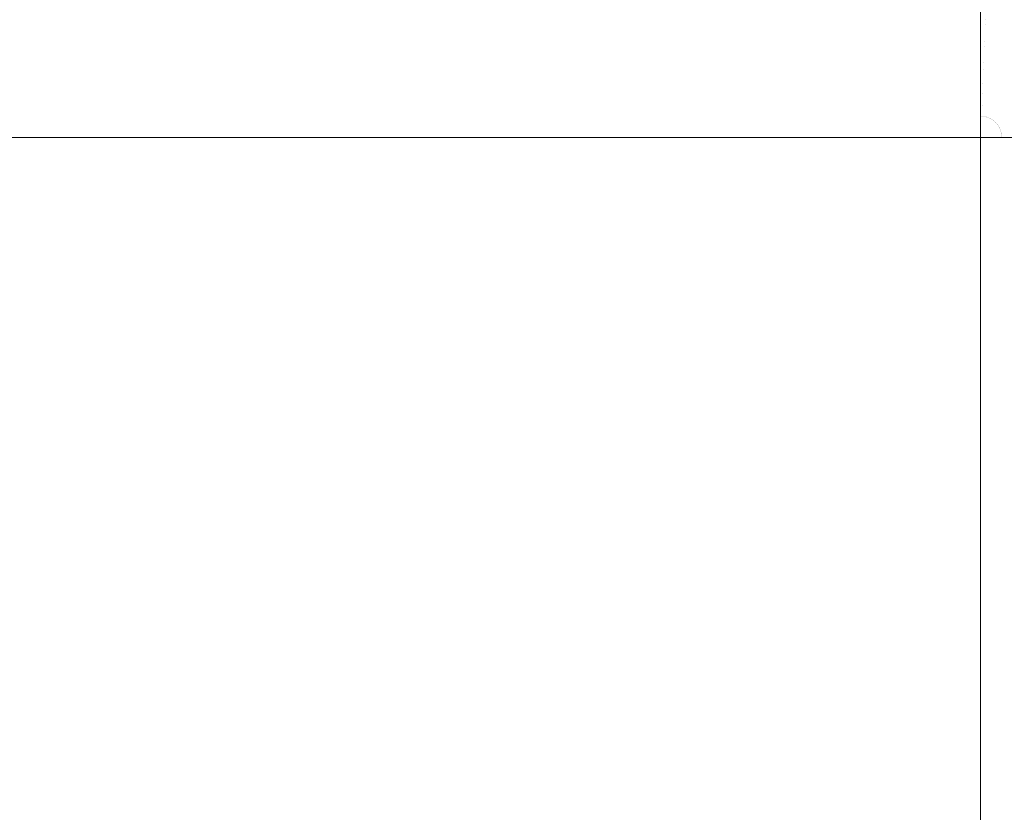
# Model space of a CAD drawing. Header units: centimetres. Extents: x -25.9 to 27.4, y -25.9 to -24.1.
# Tile 186 of 200: x 27.094 to 27.276, y -24.285 to -24.138. Entities that reach past the tile are written whole.
import ezdxf

# ---------------------------------------------------------------- set-up
doc = ezdxf.new("R2010")
doc.units = ezdxf.units.CM
doc.header["$LTSCALE"] = 2.54
doc.layers.add('Lucido design-1', color=7, linetype='Continuous')

# ---------------------------------------------------------------- blocks, each defined once
blk = doc.blocks.new('Gruppo-4-1')
at = {"color": 7, "linetype": 'Continuous', "lineweight": 9}
for points, invisible_edges in [([(27.27256, -24.13431, 707.62407), (27.27239, -24.13821, 707.62312), (27.27144, -24.13819, 707.62312), (27.27144, -24.1348, 707.62394)], 11), ([(27.27256, -24.13431, 707.62407), (27.27368, -24.13438, 707.62407), (27.27334, -24.13827, 707.62312), (27.27239, -24.13821, 707.62312)], 15), ([(27.27368, -24.13438, 707.62407), (27.27479, -24.13451, 707.62407), (27.27429, -24.13838, 707.62312), (27.27334, -24.13827, 707.62312)], 15), ([(-25.82856, -24.13484, 708.41749), (-25.82856, -24.13836, 708.41833), (27.27144, -24.13836, 708.41833), (27.27144, -24.13484, 708.41749)], 10), ([(27.27233, -24.13903, 708.41848), (27.27251, -24.13486, 708.41749), (27.27144, -24.13484, 708.41749), (27.27144, -24.13836, 708.41833)], 11), ([(27.27233, -24.13903, 708.41848), (27.27322, -24.13909, 708.41848), (27.27357, -24.13493, 708.41749), (27.27251, -24.13486, 708.41749)], 15), ([(27.27322, -24.13909, 708.41848), (27.2741, -24.13918, 708.41848), (27.27463, -24.13504, 708.41749), (27.27357, -24.13493, 708.41749)], 15), ([(27.2741, -24.13918, 708.41848), (27.27499, -24.13931, 708.41848), (27.27569, -24.1352, 708.41749), (27.27463, -24.13504, 708.41749)], 15), ([(27.27479, -24.13451, 707.62407), (27.2759, -24.13468, 707.62407), (27.27523, -24.13852, 707.62312), (27.27429, -24.13838, 707.62312)], 15), ([(27.27499, -24.13931, 708.41848), (27.27586, -24.13948, 708.41848), (27.27674, -24.1354, 708.41749), (27.27569, -24.1352, 708.41749)], 15), ([(27.2759, -24.13468, 707.62407), (27.277, -24.1349, 707.62407), (27.27616, -24.13871, 707.62312), (27.27523, -24.13852, 707.62312)], 15), ([(27.27144, -24.13901, 708.41848), (27.27144, -24.13836, 708.41833), (-25.82856, -24.13836, 708.41833), (-25.82856, -24.13901, 708.41848)], 10), ([(-25.82856, -24.13901, 708.41848), (-25.82856, -24.14264, 708.41918), (27.27144, -24.14264, 708.41918), (27.27144, -24.13901, 708.41848)], 10), ([(27.27144, -24.13819, 707.62312), (27.27144, -24.13893, 707.62297), (9.57144, -24.13893, 707.62297), (9.57144, -24.13819, 707.62312)], 10), ([(9.57144, -24.14212, 707.62232), (9.57144, -24.13893, 707.62297), (27.27144, -24.13893, 707.62297), (27.27144, -24.14212, 707.62232)], 10), ([(27.27144, -24.13893, 707.62297), (27.27144, -24.13819, 707.62312), (27.27239, -24.13821, 707.62312)], 10), ([(27.27239, -24.13821, 707.62312), (27.27222, -24.14214, 707.62232), (27.27144, -24.14212, 707.62232), (27.27144, -24.13893, 707.62297)], 11), ([(27.27144, -24.13836, 708.41833), (27.27144, -24.13901, 708.41848), (27.27233, -24.13903, 708.41848)], 10), ([(27.27215, -24.14325, 708.41929), (27.27233, -24.13903, 708.41848), (27.27144, -24.13901, 708.41848), (27.27144, -24.14264, 708.41918)], 11), ([(27.27215, -24.14325, 708.41929), (27.27286, -24.14329, 708.41929), (27.27322, -24.13909, 708.41848), (27.27233, -24.13903, 708.41848)], 15), ([(27.27239, -24.13821, 707.62312), (27.27334, -24.13827, 707.62312), (27.273, -24.14219, 707.62232), (27.27222, -24.14214, 707.62232)], 15), ([(27.27286, -24.14329, 708.41929), (27.27357, -24.14337, 708.41929), (27.2741, -24.13918, 708.41848), (27.27322, -24.13909, 708.41848)], 15), ([(27.27334, -24.13827, 707.62312), (27.27429, -24.13838, 707.62312), (27.27377, -24.14228, 707.62232), (27.273, -24.14219, 707.62232)], 15), ([(27.27357, -24.14337, 708.41929), (27.27427, -24.14347, 708.41929), (27.27499, -24.13931, 708.41848), (27.2741, -24.13918, 708.41848)], 15), ([(27.27429, -24.13838, 707.62312), (27.27523, -24.13852, 707.62312), (27.27454, -24.1424, 707.62232), (27.27377, -24.14228, 707.62232)], 15), ([(27.27427, -24.14347, 708.41929), (27.27497, -24.14361, 708.41929), (27.27586, -24.13948, 708.41848), (27.27499, -24.13931, 708.41848)], 15), ([(27.27523, -24.13852, 707.62312), (27.27616, -24.13871, 707.62312), (27.27531, -24.14255, 707.62232), (27.27454, -24.1424, 707.62232)], 15), ([(27.27497, -24.14361, 708.41929), (27.27566, -24.14377, 708.41929), (27.27673, -24.13969, 708.41848), (27.27586, -24.13948, 708.41848)], 15), ([(27.27616, -24.13871, 707.62312), (27.27708, -24.13893, 707.62312), (27.27607, -24.14273, 707.62232), (27.27531, -24.14255, 707.62232)], 15), ([(27.27566, -24.14377, 708.41929), (27.27635, -24.14397, 708.41929), (27.27758, -24.13993, 708.41848), (27.27673, -24.13969, 708.41848)], 15), ([(27.27144, -24.14323, 708.41929), (27.27144, -24.14264, 708.41918), (-25.82856, -24.14264, 708.41918), (-25.82856, -24.14323, 708.41929)], 10), ([(-25.82856, -24.14323, 708.41929), (-25.82856, -24.14695, 708.41984), (27.27144, -24.14695, 708.41984), (27.27144, -24.14323, 708.41929)], 10), ([(27.27144, -24.14212, 707.62232), (27.27144, -24.1431, 707.62216), (9.57144, -24.1431, 707.62216), (9.57144, -24.14212, 707.62232)], 10), ([(9.57144, -24.14608, 707.62168), (9.57144, -24.1431, 707.62216), (27.27144, -24.1431, 707.62216), (27.27144, -24.14608, 707.62168)], 10), ([(27.27144, -24.1431, 707.62216), (27.27144, -24.14212, 707.62232), (27.27222, -24.14214, 707.62232)], 10), ([(27.27222, -24.14214, 707.62232), (27.27205, -24.14609, 707.62168), (27.27144, -24.14608, 707.62168), (27.27144, -24.1431, 707.62216)], 11), ([(27.27144, -24.14264, 708.41918), (27.27144, -24.14323, 708.41929), (27.27215, -24.14325, 708.41929)], 10), ([(27.27197, -24.1475, 708.41992), (27.27215, -24.14325, 708.41929), (27.27144, -24.14323, 708.41929), (27.27144, -24.14695, 708.41984)], 11), ([(27.27197, -24.1475, 708.41992), (27.2725, -24.14754, 708.41992), (27.27286, -24.14329, 708.41929), (27.27215, -24.14325, 708.41929)], 15), ([(27.27222, -24.14214, 707.62232), (27.273, -24.14219, 707.62232), (27.27265, -24.14613, 707.62168), (27.27205, -24.14609, 707.62168)], 15), ([(27.2725, -24.14754, 708.41992), (27.27303, -24.14759, 708.41992), (27.27357, -24.14337, 708.41929), (27.27286, -24.14329, 708.41929)], 15), ([(27.273, -24.14219, 707.62232), (27.27377, -24.14228, 707.62232), (27.27326, -24.1462, 707.62168), (27.27265, -24.14613, 707.62168)], 15), ([(27.27303, -24.14759, 708.41992), (27.27355, -24.14767, 708.41992), (27.27427, -24.14347, 708.41929), (27.27357, -24.14337, 708.41929)], 15), ([(27.27377, -24.14228, 707.62232), (27.27454, -24.1424, 707.62232), (27.27386, -24.14629, 707.62168), (27.27326, -24.1462, 707.62168)], 15), ([(27.27355, -24.14767, 708.41992), (27.27407, -24.14777, 708.41992), (27.27497, -24.14361, 708.41929), (27.27427, -24.14347, 708.41929)], 15), ([(27.27454, -24.1424, 707.62232), (27.27531, -24.14255, 707.62232), (27.27445, -24.14641, 707.62168), (27.27386, -24.14629, 707.62168)], 15), ([(27.27531, -24.14255, 707.62232), (27.27607, -24.14273, 707.62232), (27.27504, -24.14655, 707.62168), (27.27445, -24.14641, 707.62168)], 15), ([(27.27607, -24.14273, 707.62232), (27.27681, -24.14295, 707.62232), (27.27562, -24.14672, 707.62168), (27.27504, -24.14655, 707.62168)], 15), ([(27.27681, -24.14295, 707.62232), (27.27755, -24.1432, 707.62232), (27.2762, -24.14692, 707.62168), (27.27562, -24.14672, 707.62168)], 15), ([(27.27407, -24.14777, 708.41992), (27.27459, -24.14789, 708.41992), (27.27566, -24.14377, 708.41929), (27.27497, -24.14361, 708.41929)], 15), ([(27.27459, -24.14789, 708.41992), (27.2751, -24.14804, 708.41992), (27.27635, -24.14397, 708.41929), (27.27566, -24.14377, 708.41929)], 15), ([(27.2751, -24.14804, 708.41992), (27.27561, -24.14821, 708.41992), (27.27702, -24.14419, 708.41929), (27.27635, -24.14397, 708.41929)], 15), ([(27.27561, -24.14821, 708.41992), (27.2761, -24.14839, 708.41992), (27.27769, -24.14444, 708.41929), (27.27702, -24.14419, 708.41929)], 15), ([(27.27144, -24.14749, 708.41992), (27.27144, -24.14695, 708.41984), (-25.82856, -24.14695, 708.41984), (-25.82856, -24.14749, 708.41992)], 10), ([(27.27144, -24.14608, 707.62168), (27.27144, -24.1473, 707.62154), (9.57144, -24.1473, 707.62154), (9.57144, -24.14608, 707.62168)], 10), ([(27.27144, -24.1473, 707.62154), (27.27144, -24.14608, 707.62168), (27.27205, -24.14609, 707.62168)], 10), ([(27.27205, -24.14609, 707.62168), (27.27187, -24.15006, 707.6212), (27.27144, -24.15005, 707.6212), (27.27144, -24.1473, 707.62154)], 11), ([(27.27144, -24.14695, 708.41984), (27.27144, -24.14749, 708.41992), (27.27197, -24.1475, 708.41992)], 10), ([(27.27205, -24.14609, 707.62168), (27.27265, -24.14613, 707.62168), (27.27231, -24.15009, 707.6212), (27.27187, -24.15006, 707.6212)], 15), ([(27.27265, -24.14613, 707.62168), (27.27326, -24.1462, 707.62168), (27.27274, -24.15014, 707.6212), (27.27231, -24.15009, 707.6212)], 15), ([(27.27326, -24.1462, 707.62168), (27.27386, -24.14629, 707.62168), (27.27317, -24.15021, 707.6212), (27.27274, -24.15014, 707.6212)], 15), ([(27.27386, -24.14629, 707.62168), (27.27445, -24.14641, 707.62168), (27.27359, -24.15029, 707.6212), (27.27317, -24.15021, 707.6212)], 15), ([(27.27445, -24.14641, 707.62168), (27.27504, -24.14655, 707.62168), (27.27401, -24.15039, 707.6212), (27.27359, -24.15029, 707.6212)], 15), ([(27.27504, -24.14655, 707.62168), (27.27562, -24.14672, 707.62168), (27.27443, -24.15052, 707.6212), (27.27401, -24.15039, 707.6212)], 15), ([(27.27562, -24.14672, 707.62168), (27.2762, -24.14692, 707.62168), (27.27484, -24.15065, 707.6212), (27.27443, -24.15052, 707.6212)], 15), ([(27.2762, -24.14692, 707.62168), (27.27677, -24.14714, 707.62168), (27.27524, -24.15081, 707.6212), (27.27484, -24.15065, 707.6212)], 15), ([(27.27677, -24.14714, 707.62168), (27.27732, -24.14738, 707.62168), (27.27564, -24.15099, 707.6212), (27.27524, -24.15081, 707.6212)], 15), ([(-25.82856, -24.14749, 708.41992), (-25.82856, -24.15129, 708.42032), (27.27144, -24.15129, 708.42032), (27.27144, -24.14749, 708.41992)], 10), ([(9.57144, -24.15005, 707.6212), (9.57144, -24.1473, 707.62154), (27.27144, -24.1473, 707.62154), (27.27144, -24.15005, 707.6212)], 10), ([(27.27179, -24.15179, 708.42037), (27.27197, -24.1475, 708.41992), (27.27144, -24.14749, 708.41992), (27.27144, -24.15129, 708.42032)], 11), ([(27.27179, -24.15179, 708.42037), (27.27214, -24.15181, 708.42037), (27.2725, -24.14754, 708.41992), (27.27197, -24.1475, 708.41992)], 15), ([(27.27214, -24.15181, 708.42037), (27.27248, -24.15185, 708.42037), (27.27303, -24.14759, 708.41992), (27.2725, -24.14754, 708.41992)], 15), ([(27.27248, -24.15185, 708.42037), (27.27283, -24.1519, 708.42037), (27.27355, -24.14767, 708.41992), (27.27303, -24.14759, 708.41992)], 15), ([(27.27283, -24.1519, 708.42037), (27.27317, -24.15197, 708.42037), (27.27407, -24.14777, 708.41992), (27.27355, -24.14767, 708.41992)], 15), ([(27.27317, -24.15197, 708.42037), (27.27351, -24.15205, 708.42037), (27.27459, -24.14789, 708.41992), (27.27407, -24.14777, 708.41992)], 15), ([(27.27351, -24.15205, 708.42037), (27.27385, -24.15214, 708.42037), (27.2751, -24.14804, 708.41992), (27.27459, -24.14789, 708.41992)], 15), ([(27.27385, -24.15214, 708.42037), (27.27418, -24.15225, 708.42037), (27.27561, -24.14821, 708.41992), (27.2751, -24.14804, 708.41992)], 15), ([(27.27418, -24.15225, 708.42037), (27.2745, -24.15237, 708.42037), (27.2761, -24.14839, 708.41992), (27.27561, -24.14821, 708.41992)], 15), ([(27.2745, -24.15237, 708.42037), (27.27482, -24.15251, 708.42037), (27.27659, -24.1486, 708.41992), (27.2761, -24.14839, 708.41992)], 15), ([(27.27482, -24.15251, 708.42037), (27.27514, -24.15266, 708.42037), (27.27707, -24.14883, 708.41992), (27.27659, -24.1486, 708.41992)], 15), ([(27.27514, -24.15266, 708.42037), (27.27545, -24.15282, 708.42037), (27.27754, -24.14908, 708.41992), (27.27707, -24.14883, 708.41992)], 15), ([(27.27732, -24.14738, 707.62168), (27.27787, -24.14765, 707.62168), (27.27603, -24.15118, 707.6212), (27.27564, -24.15099, 707.6212)], 15), ([(27.27144, -24.15005, 707.6212), (27.27144, -24.15152, 707.62109), (9.57144, -24.15152, 707.62109), (9.57144, -24.15005, 707.6212)], 10), ([(27.27144, -24.15152, 707.62109), (27.27144, -24.15005, 707.6212), (27.27187, -24.15006, 707.6212)], 10), ([(27.27187, -24.15006, 707.6212), (27.2717, -24.15405, 707.62089), (27.27144, -24.15404, 707.62089), (27.27144, -24.15152, 707.62109)], 11), ([(27.27187, -24.15006, 707.6212), (27.27231, -24.15009, 707.6212), (27.27196, -24.15406, 707.62089), (27.2717, -24.15405, 707.62089)], 15), ([(27.27231, -24.15009, 707.6212), (27.27274, -24.15014, 707.6212), (27.27222, -24.15409, 707.62089), (27.27196, -24.15406, 707.62089)], 15), ([(27.27274, -24.15014, 707.6212), (27.27317, -24.15021, 707.6212), (27.27247, -24.15413, 707.62089), (27.27222, -24.15409, 707.62089)], 15), ([(27.27317, -24.15021, 707.6212), (27.27359, -24.15029, 707.6212), (27.27273, -24.15418, 707.62089), (27.27247, -24.15413, 707.62089)], 15), ([(27.27359, -24.15029, 707.6212), (27.27401, -24.15039, 707.6212), (27.27298, -24.15424, 707.62089), (27.27273, -24.15418, 707.62089)], 15), ([(27.27401, -24.15039, 707.6212), (27.27443, -24.15052, 707.6212), (27.27323, -24.15432, 707.62089), (27.27298, -24.15424, 707.62089)], 15), ([(27.27443, -24.15052, 707.6212), (27.27484, -24.15065, 707.6212), (27.27348, -24.1544, 707.62089), (27.27323, -24.15432, 707.62089)], 15), ([(27.27484, -24.15065, 707.6212), (27.27524, -24.15081, 707.6212), (27.27372, -24.15449, 707.62089), (27.27348, -24.1544, 707.62089)], 15), ([(27.27524, -24.15081, 707.6212), (27.27564, -24.15099, 707.6212), (27.27396, -24.1546, 707.62089), (27.27372, -24.15449, 707.62089)], 15), ([(27.27545, -24.15282, 708.42037), (27.27575, -24.153, 708.42037), (27.278, -24.14935, 708.41992), (27.27754, -24.14908, 708.41992)], 15), ([(27.27575, -24.153, 708.42037), (27.27604, -24.15319, 708.42037), (27.27844, -24.14964, 708.41992), (27.278, -24.14935, 708.41992)], 15), ([(27.27144, -24.15178, 708.42037), (27.27144, -24.15129, 708.42032), (-25.82856, -24.15129, 708.42032), (-25.82856, -24.15178, 708.42037)], 10), ([(-25.82856, -24.15178, 708.42037), (-25.82856, -24.15564, 708.4206), (27.27144, -24.15564, 708.4206), (27.27144, -24.15178, 708.42037)], 10), ([(9.57144, -24.15404, 707.62089), (9.57144, -24.15152, 707.62109), (27.27144, -24.15152, 707.62109), (27.27144, -24.15404, 707.62089)], 10), ([(27.27144, -24.15129, 708.42032), (27.27144, -24.15178, 708.42037), (27.27179, -24.15179, 708.42037)], 10), ([(27.2716, -24.15609, 708.42063), (27.27179, -24.15179, 708.42037), (27.27144, -24.15178, 708.42037), (27.27144, -24.15564, 708.4206)], 11), ([(27.2716, -24.15609, 708.42063), (27.27177, -24.1561, 708.42063), (27.27214, -24.15181, 708.42037), (27.27179, -24.15179, 708.42037)], 15), ([(27.27177, -24.1561, 708.42063), (27.27194, -24.15612, 708.42063), (27.27248, -24.15185, 708.42037), (27.27214, -24.15181, 708.42037)], 15), ([(27.27194, -24.15612, 708.42063), (27.2721, -24.15614, 708.42063), (27.27283, -24.1519, 708.42037), (27.27248, -24.15185, 708.42037)], 15), ([(27.2721, -24.15614, 708.42063), (27.27226, -24.15617, 708.42063), (27.27317, -24.15197, 708.42037), (27.27283, -24.1519, 708.42037)], 15), ([(27.27226, -24.15617, 708.42063), (27.27243, -24.15621, 708.42063), (27.27351, -24.15205, 708.42037), (27.27317, -24.15197, 708.42037)], 15), ([(27.27243, -24.15621, 708.42063), (27.27259, -24.15626, 708.42063), (27.27385, -24.15214, 708.42037), (27.27351, -24.15205, 708.42037)], 15), ([(27.27259, -24.15626, 708.42063), (27.27274, -24.15631, 708.42063), (27.27418, -24.15225, 708.42037), (27.27385, -24.15214, 708.42037)], 15), ([(27.27274, -24.15631, 708.42063), (27.2729, -24.15637, 708.42063), (27.2745, -24.15237, 708.42037), (27.27418, -24.15225, 708.42037)], 15), ([(27.2729, -24.15637, 708.42063), (27.27305, -24.15643, 708.42063), (27.27482, -24.15251, 708.42037), (27.2745, -24.15237, 708.42037)], 15), ([(27.27305, -24.15643, 708.42063), (27.2732, -24.1565, 708.42063), (27.27514, -24.15266, 708.42037), (27.27482, -24.15251, 708.42037)], 15), ([(27.27564, -24.15099, 707.6212), (27.27603, -24.15118, 707.6212), (27.27419, -24.15471, 707.62089), (27.27396, -24.1546, 707.62089)], 15), ([(27.27603, -24.15118, 707.6212), (27.27641, -24.15139, 707.6212), (27.27442, -24.15484, 707.62089), (27.27419, -24.15471, 707.62089)], 15), ([(27.27641, -24.15139, 707.6212), (27.27678, -24.15161, 707.6212), (27.27464, -24.15497, 707.62089), (27.27442, -24.15484, 707.62089)], 15), ([(27.27678, -24.15161, 707.6212), (27.27714, -24.15185, 707.6212), (27.27486, -24.15512, 707.62089), (27.27464, -24.15497, 707.62089)], 15), ([(27.27714, -24.15185, 707.6212), (27.27749, -24.15211, 707.6212), (27.27507, -24.15527, 707.62089), (27.27486, -24.15512, 707.62089)], 15), ([(27.27749, -24.15211, 707.6212), (27.27783, -24.15238, 707.6212), (27.27527, -24.15543, 707.62089), (27.27507, -24.15527, 707.62089)], 15), ([(27.27783, -24.15238, 707.6212), (27.27816, -24.15267, 707.6212), (27.27547, -24.15561, 707.62089), (27.27527, -24.15543, 707.62089)], 15), ([(27.27144, -24.15404, 707.62089), (27.27144, -24.15576, 707.62082), (9.57144, -24.15576, 707.62082), (9.57144, -24.15404, 707.62089)], 10), ([(27.27144, -24.15576, 707.62082), (27.27144, -24.15404, 707.62089), (27.2717, -24.15405, 707.62089)], 10), ([(27.2717, -24.15405, 707.62089), (27.27152, -24.15803, 707.62073), (27.27144, -24.15803, 707.62073), (27.27144, -24.15576, 707.62082)], 11), ([(27.2717, -24.15405, 707.62089), (27.27196, -24.15406, 707.62089), (27.27161, -24.15804, 707.62073), (27.27152, -24.15803, 707.62073)], 15), ([(27.27196, -24.15406, 707.62089), (27.27222, -24.15409, 707.62089), (27.2717, -24.15804, 707.62073), (27.27161, -24.15804, 707.62073)], 15), ([(27.27222, -24.15409, 707.62089), (27.27247, -24.15413, 707.62089), (27.27178, -24.15806, 707.62073), (27.2717, -24.15804, 707.62073)], 15), ([(27.27247, -24.15413, 707.62089), (27.27273, -24.15418, 707.62089), (27.27187, -24.15807, 707.62073), (27.27178, -24.15806, 707.62073)], 15), ([(27.27273, -24.15418, 707.62089), (27.27298, -24.15424, 707.62089), (27.27195, -24.1581, 707.62073), (27.27187, -24.15807, 707.62073)], 15), ([(27.27298, -24.15424, 707.62089), (27.27323, -24.15432, 707.62089), (27.27203, -24.15812, 707.62073), (27.27195, -24.1581, 707.62073)], 15), ([(27.27323, -24.15432, 707.62089), (27.27348, -24.1544, 707.62089), (27.27211, -24.15815, 707.62073), (27.27203, -24.15812, 707.62073)], 15), ([(27.27348, -24.1544, 707.62089), (27.27372, -24.15449, 707.62089), (27.27219, -24.15818, 707.62073), (27.27211, -24.15815, 707.62073)], 15), ([(27.2732, -24.1565, 708.42063), (27.27335, -24.15658, 708.42063), (27.27545, -24.15282, 708.42037), (27.27514, -24.15266, 708.42037)], 15), ([(27.27335, -24.15658, 708.42063), (27.27349, -24.15667, 708.42063), (27.27575, -24.153, 708.42037), (27.27545, -24.15282, 708.42037)], 15), ([(27.27349, -24.15667, 708.42063), (27.27363, -24.15676, 708.42063), (27.27604, -24.15319, 708.42037), (27.27575, -24.153, 708.42037)], 15), ([(27.27363, -24.15676, 708.42063), (27.27377, -24.15685, 708.42063), (27.27633, -24.15339, 708.42037), (27.27604, -24.15319, 708.42037)], 15), ([(27.27377, -24.15685, 708.42063), (27.2739, -24.15695, 708.42063), (27.2766, -24.1536, 708.42037), (27.27633, -24.15339, 708.42037)], 15), ([(27.2739, -24.15695, 708.42063), (27.27403, -24.15706, 708.42063), (27.27687, -24.15383, 708.42037), (27.2766, -24.1536, 708.42037)], 15), ([(27.27403, -24.15706, 708.42063), (27.27415, -24.15717, 708.42063), (27.27713, -24.15407, 708.42037), (27.27687, -24.15383, 708.42037)], 15), ([(27.27415, -24.15717, 708.42063), (27.27427, -24.15729, 708.42063), (27.27737, -24.15431, 708.42037), (27.27713, -24.15407, 708.42037)], 15), ([(27.27427, -24.15729, 708.42063), (27.27438, -24.15741, 708.42063), (27.27761, -24.15457, 708.42037), (27.27737, -24.15431, 708.42037)], 15), ([(27.27816, -24.15267, 707.6212), (27.27847, -24.15297, 707.6212), (27.27565, -24.15579, 707.62089), (27.27547, -24.15561, 707.62089)], 15), ([(27.27847, -24.15297, 707.6212), (27.27877, -24.15328, 707.6212), (27.27583, -24.15597, 707.62089), (27.27565, -24.15579, 707.62089)], 15), ([(27.27144, -24.15608, 708.42063), (27.27144, -24.15564, 708.4206), (-25.82856, -24.15564, 708.4206), (-25.82856, -24.15608, 708.42063)], 10), ([(-25.82856, -24.15608, 708.42063), (-25.82856, -24.16, 708.42071), (27.27144, -24.16, 708.42071), (27.27144, -24.15608, 708.42063)], 8), ([(9.57144, -24.15803, 707.62073), (9.57144, -24.15576, 707.62082), (27.27144, -24.15576, 707.62082), (27.27144, -24.15803, 707.62073)], 10), ([(27.27144, -24.15564, 708.4206), (27.27144, -24.15608, 708.42063), (27.2716, -24.15609, 708.42063)], 10), ([(27.27144, -24.16, 708.42071), (27.2716, -24.15609, 708.42063), (27.27144, -24.15608, 708.42063)], 3), ([(27.27144, -24.16, 708.42071), (27.27177, -24.1561, 708.42063), (27.2716, -24.15609, 708.42063)], 11), ([(27.27144, -24.16, 708.42071), (27.27194, -24.15612, 708.42063), (27.27177, -24.1561, 708.42063)], 11), ([(27.27144, -24.16, 708.42071), (27.2721, -24.15614, 708.42063), (27.27194, -24.15612, 708.42063)], 11), ([(27.27144, -24.16, 708.42071), (27.27226, -24.15617, 708.42063), (27.2721, -24.15614, 708.42063)], 11), ([(27.27144, -24.16, 708.42071), (27.27243, -24.15621, 708.42063), (27.27226, -24.15617, 708.42063)], 11), ([(27.27144, -24.16, 708.42071), (27.27259, -24.15626, 708.42063), (27.27243, -24.15621, 708.42063)], 11), ([(27.27144, -24.16, 708.42071), (27.27274, -24.15631, 708.42063), (27.27259, -24.15626, 708.42063)], 11), ([(27.27372, -24.15449, 707.62089), (27.27396, -24.1546, 707.62089), (27.27227, -24.15821, 707.62073), (27.27219, -24.15818, 707.62073)], 15), ([(27.27396, -24.1546, 707.62089), (27.27419, -24.15471, 707.62089), (27.27235, -24.15825, 707.62073), (27.27227, -24.15821, 707.62073)], 15), ([(27.27419, -24.15471, 707.62089), (27.27442, -24.15484, 707.62089), (27.27242, -24.15829, 707.62073), (27.27235, -24.15825, 707.62073)], 15), ([(27.27442, -24.15484, 707.62089), (27.27464, -24.15497, 707.62089), (27.2725, -24.15834, 707.62073), (27.27242, -24.15829, 707.62073)], 15), ([(27.27464, -24.15497, 707.62089), (27.27486, -24.15512, 707.62089), (27.27257, -24.15838, 707.62073), (27.2725, -24.15834, 707.62073)], 15), ([(27.27486, -24.15512, 707.62089), (27.27507, -24.15527, 707.62089), (27.27264, -24.15844, 707.62073), (27.27257, -24.15838, 707.62073)], 15), ([(27.27507, -24.15527, 707.62089), (27.27527, -24.15543, 707.62089), (27.27271, -24.15849, 707.62073), (27.27264, -24.15844, 707.62073)], 15), ([(27.27527, -24.15543, 707.62089), (27.27547, -24.15561, 707.62089), (27.27277, -24.15855, 707.62073), (27.27271, -24.15849, 707.62073)], 15), ([(27.27547, -24.15561, 707.62089), (27.27565, -24.15579, 707.62089), (27.27283, -24.15861, 707.62073), (27.27277, -24.15855, 707.62073)], 15), ([(27.27565, -24.15579, 707.62089), (27.27583, -24.15597, 707.62089), (27.27289, -24.15867, 707.62073), (27.27283, -24.15861, 707.62073)], 15), ([(27.27583, -24.15597, 707.62089), (27.276, -24.15617, 707.62089), (27.27295, -24.15873, 707.62073), (27.27289, -24.15867, 707.62073)], 15), ([(27.276, -24.15617, 707.62089), (27.27617, -24.15637, 707.62089), (27.273, -24.1588, 707.62073), (27.27295, -24.15873, 707.62073)], 15), ([(27.27438, -24.15741, 708.42063), (27.27449, -24.15754, 708.42063), (27.27783, -24.15484, 708.42037), (27.27761, -24.15457, 708.42037)], 15), ([(27.27449, -24.15754, 708.42063), (27.27459, -24.15767, 708.42063), (27.27805, -24.15511, 708.42037), (27.27783, -24.15484, 708.42037)], 15), ([(27.27459, -24.15767, 708.42063), (27.27468, -24.15781, 708.42063), (27.27825, -24.1554, 708.42037), (27.27805, -24.15511, 708.42037)], 15), ([(27.27468, -24.15781, 708.42063), (27.27477, -24.15795, 708.42063), (27.27844, -24.15569, 708.42037), (27.27825, -24.1554, 708.42037)], 15), ([(27.27477, -24.15795, 708.42063), (27.27486, -24.15809, 708.42063), (27.27861, -24.15599, 708.42037), (27.27844, -24.15569, 708.42037)], 15), ([(27.27486, -24.15809, 708.42063), (27.27494, -24.15824, 708.42063), (27.27878, -24.1563, 708.42037), (27.27861, -24.15599, 708.42037)], 15), ([(27.27144, -24.15803, 707.62073), (27.27144, -24.16, 707.62071), (9.57144, -24.16, 707.62071), (9.57144, -24.15803, 707.62073)], 8), ([(27.27144, -24.16, 708.42071), (27.2729, -24.15637, 708.42063), (27.27274, -24.15631, 708.42063)], 11), ([(27.27144, -24.16, 708.42071), (27.27305, -24.15643, 708.42063), (27.2729, -24.15637, 708.42063)], 11), ([(27.27144, -24.16, 708.42071), (27.2732, -24.1565, 708.42063), (27.27305, -24.15643, 708.42063)], 11), ([(27.27144, -24.16, 708.42071), (27.27335, -24.15658, 708.42063), (27.2732, -24.1565, 708.42063)], 11), ([(27.27144, -24.16, 708.42071), (27.27349, -24.15667, 708.42063), (27.27335, -24.15658, 708.42063)], 11), ([(27.27144, -24.16, 708.42071), (27.27363, -24.15676, 708.42063), (27.27349, -24.15667, 708.42063)], 11), ([(27.27144, -24.16, 708.42071), (27.27377, -24.15685, 708.42063), (27.27363, -24.15676, 708.42063)], 11), ([(27.27144, -24.16, 708.42071), (27.2739, -24.15695, 708.42063), (27.27377, -24.15685, 708.42063)], 11), ([(27.27144, -24.16, 708.42071), (27.27403, -24.15706, 708.42063), (27.2739, -24.15695, 708.42063)], 11), ([(27.27144, -24.16, 708.42071), (27.27415, -24.15717, 708.42063), (27.27403, -24.15706, 708.42063)], 11), ([(27.27144, -24.16, 708.42071), (27.27427, -24.15729, 708.42063), (27.27415, -24.15717, 708.42063)], 11), ([(27.27144, -24.16, 708.42071), (27.27438, -24.15741, 708.42063), (27.27427, -24.15729, 708.42063)], 11), ([(27.27144, -24.16, 708.42071), (27.27449, -24.15754, 708.42063), (27.27438, -24.15741, 708.42063)], 11), ([(27.27144, -24.16, 708.42071), (27.27459, -24.15767, 708.42063), (27.27449, -24.15754, 708.42063)], 11), ([(27.27144, -24.16, 708.42071), (27.27468, -24.15781, 708.42063), (27.27459, -24.15767, 708.42063)], 11), ([(27.27144, -24.16, 708.42071), (27.27477, -24.15795, 708.42063), (27.27468, -24.15781, 708.42063)], 11), ([(27.27144, -24.16, 708.42071), (27.27486, -24.15809, 708.42063), (27.27477, -24.15795, 708.42063)], 11), ([(27.27144, -24.15803, 707.62073), (27.27152, -24.15803, 707.62073), (27.27144, -24.16, 707.62071)], 3), ([(27.27152, -24.15803, 707.62073), (27.27161, -24.15804, 707.62073), (27.27144, -24.16, 707.62071)], 11), ([(27.27161, -24.15804, 707.62073), (27.2717, -24.15804, 707.62073), (27.27144, -24.16, 707.62071)], 11), ([(27.2717, -24.15804, 707.62073), (27.27178, -24.15806, 707.62073), (27.27144, -24.16, 707.62071)], 11), ([(27.27178, -24.15806, 707.62073), (27.27187, -24.15807, 707.62073), (27.27144, -24.16, 707.62071)], 11), ([(27.27187, -24.15807, 707.62073), (27.27195, -24.1581, 707.62073), (27.27144, -24.16, 707.62071)], 11), ([(27.27144, -24.16, 708.42071), (27.27494, -24.15824, 708.42063), (27.27486, -24.15809, 708.42063)], 11), ([(27.27195, -24.1581, 707.62073), (27.27203, -24.15812, 707.62073), (27.27144, -24.16, 707.62071)], 11), ([(27.27617, -24.15637, 707.62089), (27.27632, -24.15658, 707.62089), (27.27305, -24.15887, 707.62073), (27.273, -24.1588, 707.62073)], 15), ([(27.27632, -24.15658, 707.62089), (27.27647, -24.1568, 707.62089), (27.2731, -24.15894, 707.62073), (27.27305, -24.15887, 707.62073)], 15), ([(27.27647, -24.1568, 707.62089), (27.2766, -24.15702, 707.62089), (27.27315, -24.15901, 707.62073), (27.2731, -24.15894, 707.62073)], 15), ([(27.2766, -24.15702, 707.62089), (27.27673, -24.15725, 707.62089), (27.27319, -24.15909, 707.62073), (27.27315, -24.15901, 707.62073)], 15), ([(27.27673, -24.15725, 707.62089), (27.27684, -24.15748, 707.62089), (27.27323, -24.15917, 707.62073), (27.27319, -24.15909, 707.62073)], 15), ([(27.27684, -24.15748, 707.62089), (27.27695, -24.15772, 707.62089), (27.27326, -24.15925, 707.62073), (27.27323, -24.15917, 707.62073)], 15), ([(27.27695, -24.15772, 707.62089), (27.27704, -24.15796, 707.62089), (27.27329, -24.15933, 707.62073), (27.27326, -24.15925, 707.62073)], 15), ([(27.27704, -24.15796, 707.62089), (27.27712, -24.15821, 707.62089), (27.27332, -24.15941, 707.62073), (27.27329, -24.15933, 707.62073)], 15), ([(27.27494, -24.15824, 708.42063), (27.27501, -24.15839, 708.42063), (27.27893, -24.15661, 708.42037), (27.27878, -24.1563, 708.42037)], 15), ([(27.27501, -24.15839, 708.42063), (27.27507, -24.15854, 708.42063), (27.27907, -24.15694, 708.42037), (27.27893, -24.15661, 708.42037)], 15), ([(27.27507, -24.15854, 708.42063), (27.27513, -24.1587, 708.42063), (27.27919, -24.15726, 708.42037), (27.27907, -24.15694, 708.42037)], 15), ([(27.27513, -24.1587, 708.42063), (27.27518, -24.15885, 708.42063), (27.2793, -24.15759, 708.42037), (27.27919, -24.15726, 708.42037)], 15), ([(27.27518, -24.15885, 708.42063), (27.27523, -24.15901, 708.42063), (27.27939, -24.15793, 708.42037), (27.2793, -24.15759, 708.42037)], 15), ([(27.27523, -24.15901, 708.42063), (27.27527, -24.15918, 708.42063), (27.27947, -24.15827, 708.42037), (27.27939, -24.15793, 708.42037)], 15), ([(27.27203, -24.15812, 707.62073), (27.27211, -24.15815, 707.62073), (27.27144, -24.16, 707.62071)], 11), ([(27.27211, -24.15815, 707.62073), (27.27219, -24.15818, 707.62073), (27.27144, -24.16, 707.62071)], 11), ([(27.27219, -24.15818, 707.62073), (27.27227, -24.15821, 707.62073), (27.27144, -24.16, 707.62071)], 11), ([(27.27227, -24.15821, 707.62073), (27.27235, -24.15825, 707.62073), (27.27144, -24.16, 707.62071)], 11), ([(27.27144, -24.16, 708.42071), (27.27501, -24.15839, 708.42063), (27.27494, -24.15824, 708.42063)], 11), ([(27.27235, -24.15825, 707.62073), (27.27242, -24.15829, 707.62073), (27.27144, -24.16, 707.62071)], 11), ([(27.27242, -24.15829, 707.62073), (27.2725, -24.15834, 707.62073), (27.27144, -24.16, 707.62071)], 11), ([(27.2725, -24.15834, 707.62073), (27.27257, -24.15838, 707.62073), (27.27144, -24.16, 707.62071)], 11), ([(27.27257, -24.15838, 707.62073), (27.27264, -24.15844, 707.62073), (27.27144, -24.16, 707.62071)], 11), ([(27.27144, -24.16, 708.42071), (27.27507, -24.15854, 708.42063), (27.27501, -24.15839, 708.42063)], 11), ([(27.27264, -24.15844, 707.62073), (27.27271, -24.15849, 707.62073), (27.27144, -24.16, 707.62071)], 11), ([(27.27271, -24.15849, 707.62073), (27.27277, -24.15855, 707.62073), (27.27144, -24.16, 707.62071)], 11), ([(27.27144, -24.16, 708.42071), (27.27513, -24.1587, 708.42063), (27.27507, -24.15854, 708.42063)], 11), ([(27.27277, -24.15855, 707.62073), (27.27283, -24.15861, 707.62073), (27.27144, -24.16, 707.62071)], 11), ([(27.27283, -24.15861, 707.62073), (27.27289, -24.15867, 707.62073), (27.27144, -24.16, 707.62071)], 11), ([(27.27289, -24.15867, 707.62073), (27.27295, -24.15873, 707.62073), (27.27144, -24.16, 707.62071)], 11), ([(27.27144, -24.16, 708.42071), (27.27518, -24.15885, 708.42063), (27.27513, -24.1587, 708.42063)], 11), ([(27.27295, -24.15873, 707.62073), (27.273, -24.1588, 707.62073), (27.27144, -24.16, 707.62071)], 11), ([(27.273, -24.1588, 707.62073), (27.27305, -24.15887, 707.62073), (27.27144, -24.16, 707.62071)], 11), ([(27.27144, -24.16, 708.42071), (27.27523, -24.15901, 708.42063), (27.27518, -24.15885, 708.42063)], 11), ([(27.27305, -24.15887, 707.62073), (27.2731, -24.15894, 707.62073), (27.27144, -24.16, 707.62071)], 11), ([(27.2731, -24.15894, 707.62073), (27.27315, -24.15901, 707.62073), (27.27144, -24.16, 707.62071)], 11), ([(27.27144, -24.16, 708.42071), (27.27527, -24.15918, 708.42063), (27.27523, -24.15901, 708.42063)], 11), ([(27.27315, -24.15901, 707.62073), (27.27319, -24.15909, 707.62073), (27.27144, -24.16, 707.62071)], 11), ([(27.27319, -24.15909, 707.62073), (27.27323, -24.15917, 707.62073), (27.27144, -24.16, 707.62071)], 11), ([(27.27323, -24.15917, 707.62073), (27.27326, -24.15925, 707.62073), (27.27144, -24.16, 707.62071)], 11), ([(27.27144, -24.16, 708.42071), (27.2753, -24.15934, 708.42063), (27.27527, -24.15918, 708.42063)], 11), ([(27.27326, -24.15925, 707.62073), (27.27329, -24.15933, 707.62073), (27.27144, -24.16, 707.62071)], 11), ([(27.27329, -24.15933, 707.62073), (27.27332, -24.15941, 707.62073), (27.27144, -24.16, 707.62071)], 11), ([(27.27144, -24.16, 708.42071), (27.27532, -24.1595, 708.42063), (27.2753, -24.15934, 708.42063)], 11), ([(27.27332, -24.15941, 707.62073), (27.27334, -24.15949, 707.62073), (27.27144, -24.16, 707.62071)], 11), ([(27.27334, -24.15949, 707.62073), (27.27336, -24.15957, 707.62073), (27.27144, -24.16, 707.62071)], 11), ([(27.27144, -24.16, 708.42071), (27.27534, -24.15967, 708.42063), (27.27532, -24.1595, 708.42063)], 11), ([(27.27336, -24.15957, 707.62073), (27.27338, -24.15966, 707.62073), (27.27144, -24.16, 707.62071)], 11), ([(27.27338, -24.15966, 707.62073), (27.27339, -24.15974, 707.62073), (27.27144, -24.16, 707.62071)], 11), ([(27.27144, -24.16, 708.42071), (27.27535, -24.15983, 708.42063), (27.27534, -24.15967, 708.42063)], 11), ([(27.27339, -24.15974, 707.62073), (27.2734, -24.15983, 707.62073), (27.27144, -24.16, 707.62071)], 11), ([(27.27535, -24.15983, 708.42063), (27.27144, -24.16, 708.42071), (27.27341, -24.16, 708.42067)], 9), ([(27.2734, -24.15983, 707.62073), (27.27341, -24.15991, 707.62073), (27.27144, -24.16, 707.62071)], 11), ([(27.27341, -24.15991, 707.62073), (27.27341, -24.16, 707.62073), (27.27144, -24.16, 707.62071)], 9), ([(27.27712, -24.15821, 707.62089), (27.2772, -24.15846, 707.62089), (27.27334, -24.15949, 707.62073), (27.27332, -24.15941, 707.62073)], 15), ([(27.2772, -24.15846, 707.62089), (27.27726, -24.15871, 707.62089), (27.27336, -24.15957, 707.62073), (27.27334, -24.15949, 707.62073)], 15), ([(27.27726, -24.15871, 707.62089), (27.27731, -24.15896, 707.62089), (27.27338, -24.15966, 707.62073), (27.27336, -24.15957, 707.62073)], 15), ([(27.27731, -24.15896, 707.62089), (27.27735, -24.15922, 707.62089), (27.27339, -24.15974, 707.62073), (27.27338, -24.15966, 707.62073)], 15), ([(27.27735, -24.15922, 707.62089), (27.27738, -24.15948, 707.62089), (27.2734, -24.15983, 707.62073), (27.27339, -24.15974, 707.62073)], 15), ([(27.27738, -24.15948, 707.62089), (27.27739, -24.15974, 707.62089), (27.27341, -24.15991, 707.62073), (27.2734, -24.15983, 707.62073)], 15), ([(27.27739, -24.15974, 707.62089), (27.2774, -24.16, 707.62089), (27.27341, -24.16, 707.62073), (27.27341, -24.15991, 707.62073)], 13), ([(27.27341, -24.16, 708.42067), (27.27535, -24.16, 708.42063), (27.27535, -24.15983, 708.42063)], 10), ([(27.27527, -24.15918, 708.42063), (27.2753, -24.15934, 708.42063), (27.27954, -24.15861, 708.42037), (27.27947, -24.15827, 708.42037)], 15), ([(27.2753, -24.15934, 708.42063), (27.27532, -24.1595, 708.42063), (27.27959, -24.15896, 708.42037), (27.27954, -24.15861, 708.42037)], 15), ([(27.27532, -24.1595, 708.42063), (27.27534, -24.15967, 708.42063), (27.27963, -24.1593, 708.42037), (27.27959, -24.15896, 708.42037)], 15), ([(27.27534, -24.15967, 708.42063), (27.27535, -24.15983, 708.42063), (27.27965, -24.15965, 708.42037), (27.27963, -24.1593, 708.42037)], 15), ([(27.27965, -24.15965, 708.42037), (27.27535, -24.15983, 708.42063), (27.27535, -24.16, 708.42063), (27.2774, -24.16, 708.42051)], 11), ([(27.27144, -24.16, 707.62071), (27.27144, -25.76, 707.62071), (9.49262, -25.56268, 707.62071), (9.50125, -25.55284, 707.62071)], 10), ([(9.50125, -25.55284, 707.62071), (9.50944, -25.54263, 707.62071), (27.27144, -24.16, 707.62071)], 10), ([(27.27144, -24.16, 707.62071), (9.50944, -25.54263, 707.62071), (9.51718, -25.53207, 707.62071)], 9), ([(9.51718, -25.53207, 707.62071), (9.52446, -25.52119, 707.62071), (27.27144, -24.16, 707.62071)], 10), ([(27.27144, -24.16, 707.62071), (9.52446, -25.52119, 707.62071), (9.53125, -25.51, 707.62071)], 9), ([(9.53125, -25.51, 707.62071), (9.53754, -25.49852, 707.62071), (27.27144, -24.16, 707.62071)], 10), ([(27.27144, -24.16, 707.62071), (9.53754, -25.49852, 707.62071), (9.54333, -25.48679, 707.62071)], 9), ([(9.54333, -25.48679, 707.62071), (9.5486, -25.47481, 707.62071), (27.27144, -24.16, 707.62071)], 10), ([(9.5486, -25.47481, 707.62071), (9.55335, -25.46261, 707.62071), (27.27144, -24.16, 707.62071)], 10), ([(9.55335, -25.46261, 707.62071), (9.55755, -25.45021, 707.62071), (27.27144, -24.16, 707.62071)], 10), ([(9.55755, -25.45021, 707.62071), (9.56122, -25.43765, 707.62071), (27.27144, -24.16, 707.62071)], 10), ([(27.27144, -24.16, 707.62071), (9.56122, -25.43765, 707.62071), (9.56433, -25.42493, 707.62071)], 9), ([(27.27144, -24.16, 707.62071), (9.56433, -25.42493, 707.62071), (9.56688, -25.41209, 707.62071)], 9), ([(9.56688, -25.41209, 707.62071), (9.56887, -25.39916, 707.62071), (27.27144, -24.16, 707.62071)], 10), ([(27.27144, -24.16, 707.62071), (9.56887, -25.39916, 707.62071), (9.5703, -25.38615, 707.62071)], 9), ([(9.5703, -25.38615, 707.62071), (9.57115, -25.37309, 707.62071), (27.27144, -24.16, 707.62071)], 10), ([(27.27144, -24.16, 707.62071), (9.57115, -25.37309, 707.62071), (9.57144, -25.36, 707.62071)], 9), ([(9.57144, -25.36, 707.62071), (9.57144, -24.16, 707.62071), (27.27144, -24.16, 707.62071)], 8), ([(27.27341, -25.76, 708.42067), (27.27341, -24.16, 708.42067), (27.27144, -24.16, 708.42071), (27.27144, -25.76, 708.42071)], 1), ([(27.27341, -24.16, 707.62073), (27.27341, -25.76, 707.62073), (27.27144, -25.76, 707.62071), (27.27144, -24.16, 707.62071)], 1), ([(27.27535, -24.16, 708.42063), (27.27341, -24.16, 708.42067), (27.27341, -25.76, 708.42067), (27.27535, -25.76, 708.42063)], 10), ([(27.2774, -24.16, 707.62089), (27.2774, -25.76, 707.62089), (27.27341, -25.76, 707.62073), (27.27341, -24.16, 707.62073)], 5), ([(27.27535, -25.76, 708.42063), (27.2774, -25.76, 708.42051), (27.2774, -24.16, 708.42051), (27.27535, -24.16, 708.42063)], 10)]:
    blk.add_3dface(points, dxfattribs=dict(at, invisible_edges=invisible_edges))
blk.add_3dface([(-25.82856, -24.16, 708.42071), (-25.82856, -25.76, 708.42071), (27.27144, -25.76, 708.42071), (27.27144, -24.16, 708.42071)], dxfattribs=at)

msp = doc.modelspace()

# ---------------------------------------------------------------- block references
at = {"layer": 'Lucido design-1', "color": 7}
msp.add_blockref('Gruppo-4-1', (0, 0), dxfattribs=at)

doc.saveas('drawing.dxf')
